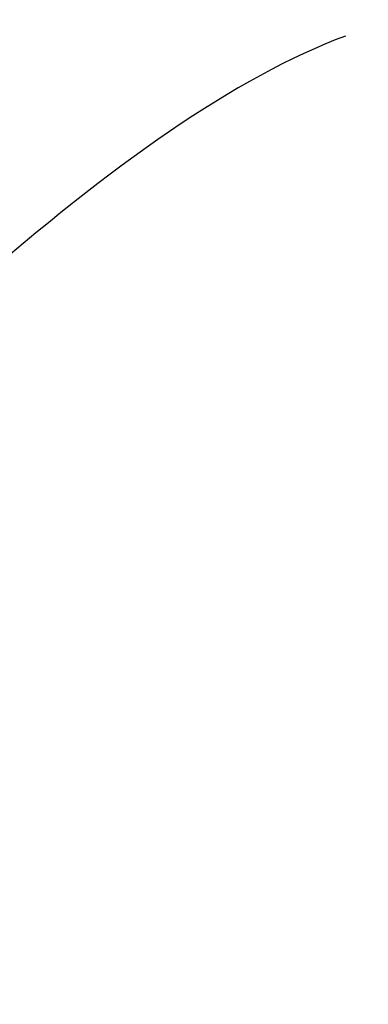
# Model space of a CAD drawing. Header units: millimetres. Extents: x 2540 to 3069, y 1336 to 1859.
# Tile 205 of 256: x 2587.48 to 2587.988, y 1527.847 to 1529.283. Entities that reach past the tile are written whole.
import ezdxf

# ---------------------------------------------------------------- set-up
doc = ezdxf.new("R2010")
doc.units = ezdxf.units.MM
doc.layers.add('IGES level 0', color=7, linetype='Continuous', true_color=0x000000)

msp = doc.modelspace()

# ---------------------------------------------------------------- linework, layer by layer
at = {"layer": 'IGES level 0'}
for points in [[(2589.303518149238, 1535.607426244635, 399.0697406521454), (2588.902103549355, 1535.469573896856, 398.3071264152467), (2587.973262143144, 1534.933564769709, 396.9926903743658), (2585.744022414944, 1533.305309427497, 395.0556079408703), (2581.215307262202, 1530.268814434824, 393.0842887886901), (2574.661110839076, 1529.076035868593, 393.1839923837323), (2571.903077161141, 1528.876418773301, 393.6577606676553), (2571.507117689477, 1529.140922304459, 394.1445438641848), (2570.728304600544, 1529.10194990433, 394.3032329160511), (2570.051925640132, 1528.854858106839, 394.1365041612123), (2569.963268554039, 1528.495003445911, 393.6470339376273), (2569.104093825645, 1528.250558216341, 393.1540370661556), (2566.614150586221, 1528.333171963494, 393.0062798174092), (2564.822023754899, 1530.811187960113, 394.8833027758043), (2563.808002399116, 1532.154514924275, 396.7467691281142), (2563.29242686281, 1532.544504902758, 398.0178681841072), (2563.029519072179, 1532.604719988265, 398.7571938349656)], [(2587.955327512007, 1529.259168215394, 400.1553847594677), (2587.635730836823, 1529.14066330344, 399.5181231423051), (2586.810547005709, 1528.336915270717, 398.4817872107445), (2584.690204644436, 1525.968829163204, 396.9258096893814), (2580.27204692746, 1522.046952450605, 395.1888107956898), (2573.815950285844, 1520.660371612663, 395.2738455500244), (2571.08797409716, 1520.422633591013, 395.6959512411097), (2570.685246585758, 1520.723782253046, 396.1312015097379), (2569.91367664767, 1520.676545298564, 396.2726769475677), (2569.25140814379, 1520.391639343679, 396.1230813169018), (2569.176584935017, 1519.979781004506, 395.6851183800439), (2568.32660120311, 1519.691751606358, 395.2436300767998), (2565.836809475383, 1519.763902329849, 395.1101536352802), (2564.180552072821, 1523.093494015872, 396.7611137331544), (2563.330486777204, 1525.212120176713, 398.2541695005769), (2562.92028840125, 1525.898045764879, 399.2565876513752), (2562.703291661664, 1525.94666869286, 399.8766271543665)]]:
    msp.add_open_spline(points, degree=3, knots=[0, 0, 0, 0, 0.25, 0.5, 1, 2, 3, 4, 5, 6, 7, 8, 9, 9.5, 9.75, 10, 10, 10, 10], dxfattribs=at)

doc.saveas('drawing.dxf')
